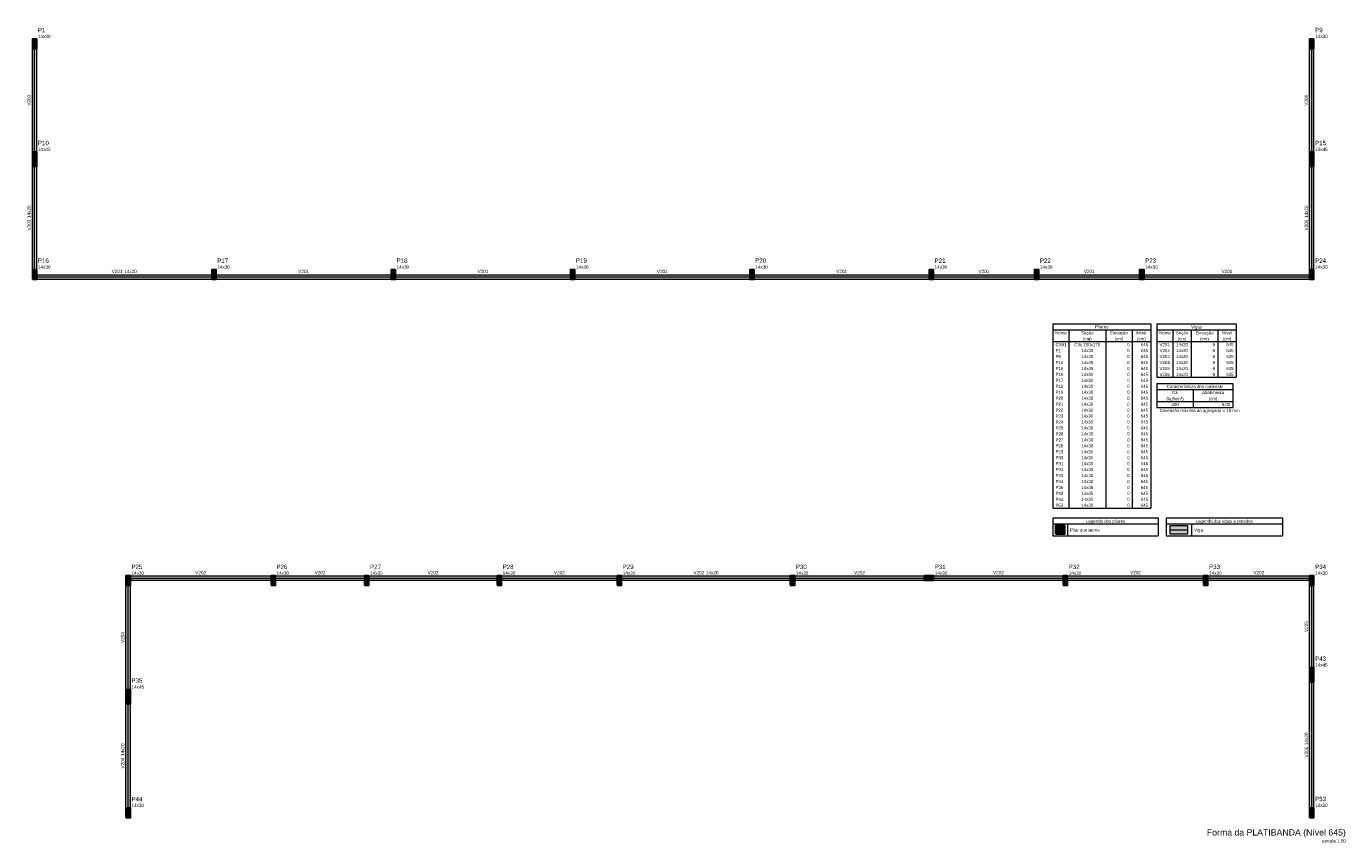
# Model space of a CAD drawing. Header units: millimetres. Extents: x 10906 to 25863, y 1966 to 4861.
# Tile 133 of 163: x 11739 to 11823, y 2929 to 2981. Entities that reach past the tile are written whole.
import ezdxf

# ---------------------------------------------------------------- set-up
doc = ezdxf.new("R2010")
doc.units = ezdxf.units.MM
for name, color, linetype, lineweight in [('FO-Eixos', 5, 'Continuous', 5), ('FO-Hachura pilar que morre', 106, 'Continuous', 5), ('FO-Hachura viga', 41, 'Continuous', 5), ('FO-Pilares', 4, 'Continuous', 30), ('FO-Textos das vigas', 7, 'Continuous', 5), ('FO-Textos dos pilares', 7, 'Continuous', 5), ('FO-Títulos', 7, 'Continuous', 20), ('FO-Vigas', 1, 'Continuous', 20), ('LC-Textos', 7, 'Continuous', 20)]:
    doc.layers.add(name, color=color, linetype=linetype, lineweight=lineweight)
doc.styles.add('Arial', font='arial.ttf')

msp = doc.modelspace()

# ---------------------------------------------------------------- hatches: boundary and pattern name
at = {"layer": 'FO-Hachura pilar que morre', "linetype": 'Continuous'}
for points in [[(11738.90874, 2979.94499), (11739.04874, 2979.94499), (11739.18874, 2979.94499), (11739.18874, 2980.24499), (11739.18874, 2980.54499), (11739.04874, 2980.54499), (11738.90874, 2980.54499), (11738.90874, 2980.24499)], [(11820.80874, 2979.94499), (11820.94874, 2979.94499), (11821.08874, 2979.94499), (11821.08874, 2980.24499), (11821.08874, 2980.54499), (11820.94874, 2980.54499), (11820.80874, 2980.54499), (11820.80874, 2980.24499)], [(11738.90874, 2972.40499), (11739.04874, 2972.40499), (11739.18874, 2972.40499), (11739.18874, 2972.85499), (11739.18874, 2973.30499), (11739.04874, 2973.30499), (11738.90874, 2973.30499), (11738.90874, 2972.85499)], [(11820.80874, 2972.40499), (11820.94874, 2972.40499), (11821.08874, 2972.40499), (11821.08874, 2972.85499), (11821.08874, 2973.30499), (11820.94874, 2973.30499), (11820.80874, 2973.30499), (11820.80874, 2972.85499)], [(11738.90874, 2965.16499), (11739.04874, 2965.16499), (11739.18874, 2965.16499), (11739.18874, 2965.46499), (11739.18874, 2965.76499), (11739.04874, 2965.76499), (11738.90874, 2965.76499), (11738.90874, 2965.46499)], [(11750.40874, 2965.16499), (11750.54874, 2965.16499), (11750.68874, 2965.16499), (11750.68874, 2965.46499), (11750.68874, 2965.76499), (11750.54874, 2965.76499), (11750.40874, 2965.76499), (11750.40874, 2965.46499)], [(11761.90874, 2965.16499), (11762.04874, 2965.16499), (11762.18874, 2965.16499), (11762.18874, 2965.46499), (11762.18874, 2965.76499), (11762.04874, 2965.76499), (11761.90874, 2965.76499), (11761.90874, 2965.46499)], [(11773.40874, 2965.16499), (11773.54874, 2965.16499), (11773.68874, 2965.16499), (11773.68874, 2965.46499), (11773.68874, 2965.76499), (11773.54874, 2965.76499), (11773.40874, 2965.76499), (11773.40874, 2965.46499)], [(11784.90874, 2965.16499), (11785.04874, 2965.16499), (11785.18874, 2965.16499), (11785.18874, 2965.46499), (11785.18874, 2965.76499), (11785.04874, 2965.76499), (11784.90874, 2965.76499), (11784.90874, 2965.46499)], [(11796.40874, 2965.16499), (11796.54874, 2965.16499), (11796.68874, 2965.16499), (11796.68874, 2965.46499), (11796.68874, 2965.76499), (11796.54874, 2965.76499), (11796.40874, 2965.76499), (11796.40874, 2965.46499)], [(11803.15874, 2965.16499), (11803.29874, 2965.16499), (11803.43874, 2965.16499), (11803.43874, 2965.46499), (11803.43874, 2965.76499), (11803.29874, 2965.76499), (11803.15874, 2965.76499), (11803.15874, 2965.46499)], [(11809.90874, 2965.16499), (11810.04874, 2965.16499), (11810.18874, 2965.16499), (11810.18874, 2965.46499), (11810.18874, 2965.76499), (11810.04874, 2965.76499), (11809.90874, 2965.76499), (11809.90874, 2965.46499)], [(11820.80874, 2965.16499), (11820.94874, 2965.16499), (11821.08874, 2965.16499), (11821.08874, 2965.46499), (11821.08874, 2965.76499), (11820.94874, 2965.76499), (11820.80874, 2965.76499), (11820.80874, 2965.46499)], [(11804.53713, 2948.8269), (11804.53713, 2949.37758), (11805.08781, 2949.37758), (11805.08781, 2948.8269), (11804.53713, 2948.8269)], [(11744.90874, 2945.54499), (11745.04874, 2945.54499), (11745.18874, 2945.54499), (11745.18874, 2945.84499), (11745.18874, 2946.14499), (11745.04874, 2946.14499), (11744.90874, 2946.14499), (11744.90874, 2945.84499)], [(11754.20874, 2945.54499), (11754.34874, 2945.54499), (11754.48874, 2945.54499), (11754.48874, 2945.84499), (11754.48874, 2946.14499), (11754.34874, 2946.14499), (11754.20874, 2946.14499), (11754.20874, 2945.84499)], [(11760.20874, 2945.54499), (11760.34874, 2945.54499), (11760.48874, 2945.54499), (11760.48874, 2945.84499), (11760.48874, 2946.14499), (11760.34874, 2946.14499), (11760.20874, 2946.14499), (11760.20874, 2945.84499)], [(11768.70874, 2945.54499), (11768.84874, 2945.54499), (11768.98874, 2945.54499), (11768.98874, 2945.84499), (11768.98874, 2946.14499), (11768.84874, 2946.14499), (11768.70874, 2946.14499), (11768.70874, 2945.84499)], [(11776.40874, 2945.54499), (11776.54874, 2945.54499), (11776.68874, 2945.54499), (11776.68874, 2945.84499), (11776.68874, 2946.14499), (11776.54874, 2946.14499), (11776.40874, 2946.14499), (11776.40874, 2945.84499)], [(11787.50874, 2945.54499), (11787.64874, 2945.54499), (11787.78874, 2945.54499), (11787.78874, 2945.84499), (11787.78874, 2946.14499), (11787.64874, 2946.14499), (11787.50874, 2946.14499), (11787.50874, 2945.84499)], [(11796.69874, 2945.86499), (11796.69874, 2946.00499), (11796.69874, 2946.14499), (11796.39874, 2946.14499), (11796.09874, 2946.14499), (11796.09874, 2946.00499), (11796.09874, 2945.86499), (11796.39874, 2945.86499)], [(11805.00874, 2945.54499), (11805.14874, 2945.54499), (11805.28874, 2945.54499), (11805.28874, 2945.84499), (11805.28874, 2946.14499), (11805.14874, 2946.14499), (11805.00874, 2946.14499), (11805.00874, 2945.84499)], [(11814.00874, 2945.54499), (11814.14874, 2945.54499), (11814.28874, 2945.54499), (11814.28874, 2945.84499), (11814.28874, 2946.14499), (11814.14874, 2946.14499), (11814.00874, 2946.14499), (11814.00874, 2945.84499)], [(11820.80874, 2945.54499), (11820.94874, 2945.54499), (11821.08874, 2945.54499), (11821.08874, 2945.84499), (11821.08874, 2946.14499), (11820.94874, 2946.14499), (11820.80874, 2946.14499), (11820.80874, 2945.84499)], [(11820.80874, 2939.35499), (11820.94874, 2939.35499), (11821.08874, 2939.35499), (11821.08874, 2939.80499), (11821.08874, 2940.25499), (11820.94874, 2940.25499), (11820.80874, 2940.25499), (11820.80874, 2939.80499)], [(11744.90874, 2937.95499), (11745.04874, 2937.95499), (11745.18874, 2937.95499), (11745.18874, 2938.40499), (11745.18874, 2938.85499), (11745.04874, 2938.85499), (11744.90874, 2938.85499), (11744.90874, 2938.40499)], [(11744.90874, 2930.66499), (11745.04874, 2930.66499), (11745.18874, 2930.66499), (11745.18874, 2930.96499), (11745.18874, 2931.26499), (11745.04874, 2931.26499), (11744.90874, 2931.26499), (11744.90874, 2930.96499)], [(11820.80874, 2930.66499), (11820.94874, 2930.66499), (11821.08874, 2930.66499), (11821.08874, 2930.96499), (11821.08874, 2931.26499), (11820.94874, 2931.26499), (11820.80874, 2931.26499), (11820.80874, 2930.96499)]]:
    msp.add_hatch(color=256, dxfattribs=at).paths.add_polyline_path(points)
at = {"layer": 'FO-Hachura viga', "linetype": 'Continuous'}
for points in [[(11739.18874, 2979.94499), (11739.18874, 2979.94499), (11738.90874, 2979.94499), (11738.90874, 2973.30499), (11739.18874, 2973.30499), (11739.18874, 2979.94499)], [(11821.08874, 2979.94499), (11821.08874, 2979.94499), (11820.80874, 2979.94499), (11820.80874, 2973.30499), (11821.08874, 2973.30499), (11821.08874, 2979.94499)], [(11739.18874, 2972.40499), (11739.18874, 2972.40499), (11738.90874, 2972.40499), (11738.90874, 2965.76499), (11739.18874, 2965.76499), (11739.18874, 2972.40499)], [(11821.08874, 2972.40499), (11821.08874, 2972.40499), (11820.80874, 2972.40499), (11820.80874, 2965.76499), (11821.08874, 2965.76499), (11821.08874, 2972.40499)], [(11750.40874, 2965.44499), (11750.40874, 2965.44499), (11739.18874, 2965.44499), (11739.18874, 2965.16499), (11750.40874, 2965.16499), (11750.40874, 2965.44499)], [(11761.90874, 2965.44499), (11761.90874, 2965.44499), (11750.68874, 2965.44499), (11750.68874, 2965.16499), (11761.90874, 2965.16499), (11761.90874, 2965.44499)], [(11773.40874, 2965.44499), (11773.40874, 2965.44499), (11762.18874, 2965.44499), (11762.18874, 2965.16499), (11773.40874, 2965.16499), (11773.40874, 2965.44499)], [(11784.90874, 2965.44499), (11784.90874, 2965.44499), (11773.68874, 2965.44499), (11773.68874, 2965.16499), (11784.90874, 2965.16499), (11784.90874, 2965.44499)], [(11796.40874, 2965.44499), (11796.40874, 2965.44499), (11785.18874, 2965.44499), (11785.18874, 2965.16499), (11796.40874, 2965.16499), (11796.40874, 2965.44499)], [(11803.15874, 2965.44499), (11803.15874, 2965.44499), (11796.68874, 2965.44499), (11796.68874, 2965.16499), (11803.15874, 2965.16499), (11803.15874, 2965.44499)], [(11809.90874, 2965.44499), (11809.90874, 2965.44499), (11803.43874, 2965.44499), (11803.43874, 2965.16499), (11809.90874, 2965.16499), (11809.90874, 2965.44499)], [(11820.80874, 2965.44499), (11820.80874, 2965.44499), (11810.18874, 2965.44499), (11810.18874, 2965.16499), (11820.80874, 2965.16499), (11820.80874, 2965.44499)], [(11811.86768, 2948.8269), (11811.86768, 2949.37758), (11812.96904, 2949.37758), (11812.96904, 2948.8269), (11811.86768, 2948.8269)], [(11754.20874, 2946.14499), (11754.20874, 2946.14499), (11745.18874, 2946.14499), (11745.18874, 2945.86499), (11754.20874, 2945.86499), (11754.20874, 2946.14499)], [(11760.20874, 2946.14499), (11760.20874, 2946.14499), (11754.48874, 2946.14499), (11754.48874, 2945.86499), (11760.20874, 2945.86499), (11760.20874, 2946.14499)], [(11768.70874, 2946.14499), (11768.70874, 2946.14499), (11760.48874, 2946.14499), (11760.48874, 2945.86499), (11768.70874, 2945.86499), (11768.70874, 2946.14499)], [(11776.40874, 2946.14499), (11776.40874, 2946.14499), (11768.98874, 2946.14499), (11768.98874, 2945.86499), (11776.40874, 2945.86499), (11776.40874, 2946.14499)], [(11787.50874, 2946.14499), (11787.50874, 2946.14499), (11776.68874, 2946.14499), (11776.68874, 2945.86499), (11787.50874, 2945.86499), (11787.50874, 2946.14499)], [(11796.09874, 2946.14499), (11796.09874, 2946.14499), (11787.78874, 2946.14499), (11787.78874, 2945.86499), (11796.09874, 2945.86499), (11796.09874, 2946.14499)], [(11805.00874, 2946.14499), (11805.00874, 2946.14499), (11796.69874, 2946.14499), (11796.69874, 2945.86499), (11805.00874, 2945.86499), (11805.00874, 2946.14499)], [(11814.00874, 2946.14499), (11814.00874, 2946.14499), (11805.28874, 2946.14499), (11805.28874, 2945.86499), (11814.00874, 2945.86499), (11814.00874, 2946.14499)], [(11820.80874, 2946.14499), (11820.80874, 2946.14499), (11814.28874, 2946.14499), (11814.28874, 2945.86499), (11820.80874, 2945.86499), (11820.80874, 2946.14499)], [(11745.18874, 2945.54499), (11745.18874, 2945.54499), (11744.90874, 2945.54499), (11744.90874, 2938.85499), (11745.18874, 2938.85499), (11745.18874, 2945.54499)], [(11821.08874, 2945.54499), (11821.08874, 2945.54499), (11820.80874, 2945.54499), (11820.80874, 2940.25499), (11821.08874, 2940.25499), (11821.08874, 2945.54499)], [(11821.08874, 2939.35499), (11821.08874, 2939.35499), (11820.80874, 2939.35499), (11820.80874, 2931.26499), (11821.08874, 2931.26499), (11821.08874, 2939.35499)], [(11745.18874, 2937.95499), (11745.18874, 2937.95499), (11744.90874, 2937.95499), (11744.90874, 2931.26499), (11745.18874, 2931.26499), (11745.18874, 2937.95499)]]:
    msp.add_hatch(color=256, dxfattribs=at).paths.add_polyline_path(points)

# ---------------------------------------------------------------- linework, layer by layer
at = {"layer": 'FO-Eixos'}
for p, q in [((11739.04874, 2973.30499), (11739.04874, 2979.94499)), ((11820.94874, 2973.30499), (11820.94874, 2979.94499)), ((11739.04874, 2965.76499), (11739.04874, 2972.40499)), ((11820.94874, 2965.76499), (11820.94874, 2972.40499)), ((11739.18874, 2965.30499), (11750.40874, 2965.30499)), ((11750.68874, 2965.30499), (11761.90874, 2965.30499)), ((11762.18874, 2965.30499), (11773.40874, 2965.30499)), ((11773.68874, 2965.30499), (11784.90874, 2965.30499)), ((11785.18874, 2965.30499), (11796.40874, 2965.30499)), ((11796.68874, 2965.30499), (11803.15874, 2965.30499)), ((11803.43874, 2965.30499), (11809.90874, 2965.30499)), ((11810.18874, 2965.30499), (11820.80874, 2965.30499)), ((11811.86768, 2949.10224), (11812.96904, 2949.10224)), ((11745.18874, 2946.00499), (11754.20874, 2946.00499)), ((11754.48874, 2946.00499), (11760.20874, 2946.00499)), ((11760.48874, 2946.00499), (11768.70874, 2946.00499)), ((11768.98874, 2946.00499), (11776.40874, 2946.00499)), ((11776.68874, 2946.00499), (11787.50874, 2946.00499)), ((11787.78874, 2946.00499), (11796.09874, 2946.00499)), ((11796.69874, 2946.00499), (11805.00874, 2946.00499)), ((11805.28874, 2946.00499), (11814.00874, 2946.00499)), ((11814.28874, 2946.00499), (11820.80874, 2946.00499)), ((11745.04874, 2938.85499), (11745.04874, 2945.54499)), ((11820.94874, 2940.25499), (11820.94874, 2945.54499)), ((11820.94874, 2931.26499), (11820.94874, 2939.35499)), ((11745.04874, 2931.26499), (11745.04874, 2937.95499))]:
    msp.add_line(p, q, dxfattribs=at)
at = {"layer": 'FO-Pilares'}
for points in [[(11738.90874, 2979.94499), (11739.04874, 2979.94499), (11739.18874, 2979.94499), (11739.18874, 2980.24499), (11739.18874, 2980.54499), (11739.04874, 2980.54499), (11738.90874, 2980.54499), (11738.90874, 2980.24499), (11738.90874, 2979.94499)], [(11820.80874, 2979.94499), (11820.94874, 2979.94499), (11821.08874, 2979.94499), (11821.08874, 2980.24499), (11821.08874, 2980.54499), (11820.94874, 2980.54499), (11820.80874, 2980.54499), (11820.80874, 2980.24499), (11820.80874, 2979.94499)], [(11738.90874, 2972.40499), (11739.04874, 2972.40499), (11739.18874, 2972.40499), (11739.18874, 2972.85499), (11739.18874, 2973.30499), (11739.04874, 2973.30499), (11738.90874, 2973.30499), (11738.90874, 2972.85499), (11738.90874, 2972.40499)], [(11820.80874, 2972.40499), (11820.94874, 2972.40499), (11821.08874, 2972.40499), (11821.08874, 2972.85499), (11821.08874, 2973.30499), (11820.94874, 2973.30499), (11820.80874, 2973.30499), (11820.80874, 2972.85499), (11820.80874, 2972.40499)], [(11738.90874, 2965.16499), (11739.04874, 2965.16499), (11739.18874, 2965.16499), (11739.18874, 2965.46499), (11739.18874, 2965.76499), (11739.04874, 2965.76499), (11738.90874, 2965.76499), (11738.90874, 2965.46499), (11738.90874, 2965.16499)], [(11750.40874, 2965.16499), (11750.54874, 2965.16499), (11750.68874, 2965.16499), (11750.68874, 2965.46499), (11750.68874, 2965.76499), (11750.54874, 2965.76499), (11750.40874, 2965.76499), (11750.40874, 2965.46499), (11750.40874, 2965.16499)], [(11761.90874, 2965.16499), (11762.04874, 2965.16499), (11762.18874, 2965.16499), (11762.18874, 2965.46499), (11762.18874, 2965.76499), (11762.04874, 2965.76499), (11761.90874, 2965.76499), (11761.90874, 2965.46499), (11761.90874, 2965.16499)], [(11773.40874, 2965.16499), (11773.54874, 2965.16499), (11773.68874, 2965.16499), (11773.68874, 2965.46499), (11773.68874, 2965.76499), (11773.54874, 2965.76499), (11773.40874, 2965.76499), (11773.40874, 2965.46499), (11773.40874, 2965.16499)], [(11784.90874, 2965.16499), (11785.04874, 2965.16499), (11785.18874, 2965.16499), (11785.18874, 2965.46499), (11785.18874, 2965.76499), (11785.04874, 2965.76499), (11784.90874, 2965.76499), (11784.90874, 2965.46499), (11784.90874, 2965.16499)], [(11796.40874, 2965.16499), (11796.54874, 2965.16499), (11796.68874, 2965.16499), (11796.68874, 2965.46499), (11796.68874, 2965.76499), (11796.54874, 2965.76499), (11796.40874, 2965.76499), (11796.40874, 2965.46499), (11796.40874, 2965.16499)], [(11803.15874, 2965.16499), (11803.29874, 2965.16499), (11803.43874, 2965.16499), (11803.43874, 2965.46499), (11803.43874, 2965.76499), (11803.29874, 2965.76499), (11803.15874, 2965.76499), (11803.15874, 2965.46499), (11803.15874, 2965.16499)], [(11809.90874, 2965.16499), (11810.04874, 2965.16499), (11810.18874, 2965.16499), (11810.18874, 2965.46499), (11810.18874, 2965.76499), (11810.04874, 2965.76499), (11809.90874, 2965.76499), (11809.90874, 2965.46499), (11809.90874, 2965.16499)], [(11820.80874, 2965.16499), (11820.94874, 2965.16499), (11821.08874, 2965.16499), (11821.08874, 2965.46499), (11821.08874, 2965.76499), (11820.94874, 2965.76499), (11820.80874, 2965.76499), (11820.80874, 2965.46499), (11820.80874, 2965.16499)], [(11804.53713, 2948.8269), (11804.53713, 2949.37758), (11805.08781, 2949.37758), (11805.08781, 2948.8269), (11804.53713, 2948.8269)], [(11744.90874, 2945.54499), (11745.04874, 2945.54499), (11745.18874, 2945.54499), (11745.18874, 2945.84499), (11745.18874, 2946.14499), (11745.04874, 2946.14499), (11744.90874, 2946.14499), (11744.90874, 2945.84499), (11744.90874, 2945.54499)], [(11754.20874, 2945.54499), (11754.34874, 2945.54499), (11754.48874, 2945.54499), (11754.48874, 2945.84499), (11754.48874, 2946.14499), (11754.34874, 2946.14499), (11754.20874, 2946.14499), (11754.20874, 2945.84499), (11754.20874, 2945.54499)], [(11760.20874, 2945.54499), (11760.34874, 2945.54499), (11760.48874, 2945.54499), (11760.48874, 2945.84499), (11760.48874, 2946.14499), (11760.34874, 2946.14499), (11760.20874, 2946.14499), (11760.20874, 2945.84499), (11760.20874, 2945.54499)], [(11768.70874, 2945.54499), (11768.84874, 2945.54499), (11768.98874, 2945.54499), (11768.98874, 2945.84499), (11768.98874, 2946.14499), (11768.84874, 2946.14499), (11768.70874, 2946.14499), (11768.70874, 2945.84499), (11768.70874, 2945.54499)], [(11776.40874, 2945.54499), (11776.54874, 2945.54499), (11776.68874, 2945.54499), (11776.68874, 2945.84499), (11776.68874, 2946.14499), (11776.54874, 2946.14499), (11776.40874, 2946.14499), (11776.40874, 2945.84499), (11776.40874, 2945.54499)], [(11787.50874, 2945.54499), (11787.64874, 2945.54499), (11787.78874, 2945.54499), (11787.78874, 2945.84499), (11787.78874, 2946.14499), (11787.64874, 2946.14499), (11787.50874, 2946.14499), (11787.50874, 2945.84499), (11787.50874, 2945.54499)], [(11796.69874, 2945.86499), (11796.69874, 2946.00499), (11796.69874, 2946.14499), (11796.39874, 2946.14499), (11796.09874, 2946.14499), (11796.09874, 2946.00499), (11796.09874, 2945.86499), (11796.39874, 2945.86499), (11796.69874, 2945.86499)], [(11805.00874, 2945.54499), (11805.14874, 2945.54499), (11805.28874, 2945.54499), (11805.28874, 2945.84499), (11805.28874, 2946.14499), (11805.14874, 2946.14499), (11805.00874, 2946.14499), (11805.00874, 2945.84499), (11805.00874, 2945.54499)], [(11814.00874, 2945.54499), (11814.14874, 2945.54499), (11814.28874, 2945.54499), (11814.28874, 2945.84499), (11814.28874, 2946.14499), (11814.14874, 2946.14499), (11814.00874, 2946.14499), (11814.00874, 2945.84499), (11814.00874, 2945.54499)], [(11820.80874, 2945.54499), (11820.94874, 2945.54499), (11821.08874, 2945.54499), (11821.08874, 2945.84499), (11821.08874, 2946.14499), (11820.94874, 2946.14499), (11820.80874, 2946.14499), (11820.80874, 2945.84499), (11820.80874, 2945.54499)], [(11820.80874, 2939.35499), (11820.94874, 2939.35499), (11821.08874, 2939.35499), (11821.08874, 2939.80499), (11821.08874, 2940.25499), (11820.94874, 2940.25499), (11820.80874, 2940.25499), (11820.80874, 2939.80499), (11820.80874, 2939.35499)], [(11744.90874, 2937.95499), (11745.04874, 2937.95499), (11745.18874, 2937.95499), (11745.18874, 2938.40499), (11745.18874, 2938.85499), (11745.04874, 2938.85499), (11744.90874, 2938.85499), (11744.90874, 2938.40499), (11744.90874, 2937.95499)], [(11744.90874, 2930.66499), (11745.04874, 2930.66499), (11745.18874, 2930.66499), (11745.18874, 2930.96499), (11745.18874, 2931.26499), (11745.04874, 2931.26499), (11744.90874, 2931.26499), (11744.90874, 2930.96499), (11744.90874, 2930.66499)], [(11820.80874, 2930.66499), (11820.94874, 2930.66499), (11821.08874, 2930.66499), (11821.08874, 2930.96499), (11821.08874, 2931.26499), (11820.94874, 2931.26499), (11820.80874, 2931.26499), (11820.80874, 2930.96499), (11820.80874, 2930.66499)]]:
    msp.add_lwpolyline(points, close=True, dxfattribs=at)
at = {"layer": 'FO-Textos das vigas'}
for p, q in [((11811.01579, 2962.30517), (11816.09899, 2962.30517)), ((11811.01579, 2962.30517), (11811.01579, 2958.87401)), ((11811.01579, 2961.92393), (11816.09899, 2961.92393)), ((11812.03243, 2961.92393), (11812.03243, 2958.87401)), ((11813.21851, 2961.92393), (11813.21851, 2958.87401)), ((11814.91291, 2961.92393), (11814.91291, 2958.87401)), ((11816.09899, 2962.30517), (11816.09899, 2958.87401)), ((11811.01579, 2961.16145), (11816.09899, 2961.16145)), ((11811.01579, 2958.87401), (11816.09899, 2958.87401)), ((11811.01579, 2958.47401), (11815.88719, 2958.47401)), ((11811.01579, 2958.47401), (11811.01579, 2958.09277)), ((11815.88719, 2958.47401), (11815.88719, 2958.09277)), ((11811.01579, 2958.09277), (11815.88719, 2958.09277)), ((11811.01579, 2958.09277), (11811.01579, 2956.94905)), ((11813.34559, 2958.09277), (11813.34559, 2956.94905)), ((11815.88719, 2958.09277), (11815.88719, 2956.94905)), ((11811.01579, 2957.33029), (11815.88719, 2957.33029)), ((11811.01579, 2956.94905), (11815.88719, 2956.94905)), ((11811.01579, 2956.94905), (11815.88719, 2956.94905)), ((11804.34651, 2949.86797), (11811.10293, 2949.86797)), ((11804.34651, 2949.86797), (11804.34651, 2948.72425)), ((11811.10293, 2949.86797), (11811.10293, 2948.72425)), ((11811.60293, 2949.86797), (11819.05829, 2949.86797)), ((11811.60293, 2949.86797), (11811.60293, 2948.72425)), ((11819.05829, 2949.86797), (11819.05829, 2948.72425)), ((11804.34651, 2949.48673), (11811.10293, 2949.48673)), ((11805.27843, 2949.48673), (11805.27843, 2948.72425)), ((11811.60293, 2949.48673), (11819.05829, 2949.48673)), ((11813.23379, 2949.48673), (11813.23379, 2948.72425)), ((11804.34651, 2948.72425), (11811.10293, 2948.72425)), ((11811.60293, 2948.72425), (11819.05829, 2948.72425))]:
    msp.add_line(p, q, dxfattribs=at)
at = {"layer": 'FO-Textos dos pilares'}
for p, q in [((11804.34651, 2962.30517), (11810.61579, 2962.30517)), ((11804.34651, 2962.30517), (11804.34651, 2950.48673)), ((11804.34651, 2961.92393), (11810.61579, 2961.92393)), ((11805.36315, 2961.92393), (11805.36315, 2950.48673)), ((11807.73531, 2961.92393), (11807.73531, 2950.48673)), ((11809.42971, 2961.92393), (11809.42971, 2950.48673)), ((11810.61579, 2962.30517), (11810.61579, 2950.48673)), ((11804.34651, 2961.16145), (11810.61579, 2961.16145)), ((11804.34651, 2950.48673), (11810.61579, 2950.48673))]:
    msp.add_line(p, q, dxfattribs=at)
at = {"layer": 'FO-Vigas'}
for p, q in [((11738.90874, 2973.30499), (11738.90874, 2979.94499)), ((11739.18874, 2973.30499), (11739.18874, 2979.94499)), ((11820.80874, 2973.30499), (11820.80874, 2979.94499)), ((11821.08874, 2973.30499), (11821.08874, 2979.94499)), ((11738.90874, 2965.76499), (11738.90874, 2972.40499)), ((11739.18874, 2965.76499), (11739.18874, 2972.40499)), ((11820.80874, 2965.76499), (11820.80874, 2972.40499)), ((11821.08874, 2965.76499), (11821.08874, 2972.40499)), ((11739.18874, 2965.44499), (11750.40874, 2965.44499)), ((11739.18874, 2965.16499), (11750.40874, 2965.16499)), ((11750.68874, 2965.44499), (11761.90874, 2965.44499)), ((11750.68874, 2965.16499), (11761.90874, 2965.16499)), ((11762.18874, 2965.44499), (11773.40874, 2965.44499)), ((11762.18874, 2965.16499), (11773.40874, 2965.16499)), ((11773.68874, 2965.44499), (11784.90874, 2965.44499)), ((11773.68874, 2965.16499), (11784.90874, 2965.16499)), ((11785.18874, 2965.44499), (11796.40874, 2965.44499)), ((11785.18874, 2965.16499), (11796.40874, 2965.16499)), ((11796.68874, 2965.44499), (11803.15874, 2965.44499)), ((11796.68874, 2965.16499), (11803.15874, 2965.16499)), ((11803.43874, 2965.44499), (11809.90874, 2965.44499)), ((11803.43874, 2965.16499), (11809.90874, 2965.16499)), ((11810.18874, 2965.44499), (11820.80874, 2965.44499)), ((11810.18874, 2965.16499), (11820.80874, 2965.16499)), ((11745.18874, 2946.14499), (11754.20874, 2946.14499)), ((11745.18874, 2945.86499), (11754.20874, 2945.86499)), ((11754.48874, 2946.14499), (11760.20874, 2946.14499)), ((11754.48874, 2945.86499), (11760.20874, 2945.86499)), ((11760.48874, 2946.14499), (11768.70874, 2946.14499)), ((11760.48874, 2945.86499), (11768.70874, 2945.86499)), ((11768.98874, 2946.14499), (11776.40874, 2946.14499)), ((11768.98874, 2945.86499), (11776.40874, 2945.86499)), ((11776.68874, 2946.14499), (11787.50874, 2946.14499)), ((11776.68874, 2945.86499), (11787.50874, 2945.86499)), ((11787.78874, 2946.14499), (11796.09874, 2946.14499)), ((11787.78874, 2945.86499), (11796.09874, 2945.86499)), ((11796.69874, 2946.14499), (11805.00874, 2946.14499)), ((11796.69874, 2945.86499), (11805.00874, 2945.86499)), ((11805.28874, 2946.14499), (11814.00874, 2946.14499)), ((11805.28874, 2945.86499), (11814.00874, 2945.86499)), ((11814.28874, 2946.14499), (11820.80874, 2946.14499)), ((11814.28874, 2945.86499), (11820.80874, 2945.86499)), ((11744.90874, 2938.85499), (11744.90874, 2945.54499)), ((11745.18874, 2938.85499), (11745.18874, 2945.54499)), ((11820.80874, 2940.25499), (11820.80874, 2945.54499)), ((11821.08874, 2940.25499), (11821.08874, 2945.54499)), ((11820.80874, 2931.26499), (11820.80874, 2939.35499)), ((11821.08874, 2931.26499), (11821.08874, 2939.35499)), ((11744.90874, 2931.26499), (11744.90874, 2937.95499)), ((11745.18874, 2931.26499), (11745.18874, 2937.95499))]:
    msp.add_line(p, q, dxfattribs=at)
msp.add_lwpolyline([(11811.86768, 2948.8269), (11811.86768, 2949.37758), (11812.96904, 2949.37758), (11812.96904, 2948.8269), (11811.86768, 2948.8269)], close=True, dxfattribs=at)

# ---------------------------------------------------------------- texts
at = {"layer": 'FO-Textos das vigas', "char_height": 0.2118, "rotation": 90, "line_spacing_factor": 0.798, "style": 'Arial'}
for s, insert, width, attachment_point in [('V203', (11738.80284, 2976.62499), 1.3790072, 8), ('V206', (11820.70284, 2976.62499), 1.3993836, 8), ('14x20', (11738.80284, 2969.08022), 1.6035637, 7), ('14x20', (11820.70284, 2969.08022), 1.6272582, 7), ('V203', (11738.80284, 2968.97432), 1.3790072, 9), ('V206', (11820.70284, 2968.97432), 1.3993836, 9), ('V205', (11820.70284, 2942.89999), 1.3993836, 8), ('V204', (11744.80284, 2942.19999), 1.3993836, 8), ('14x20', (11820.70284, 2935.30522), 1.6272582, 7), ('14x20', (11744.80284, 2934.60522), 1.6272582, 7), ('V205', (11820.70284, 2935.19932), 1.3993836, 9), ('V204', (11744.80284, 2934.49932), 1.3993836, 9)]:
    msp.add_mtext(s, dxfattribs=dict(at, insert=insert, width=width, attachment_point=attachment_point))
at = {"layer": 'FO-Textos das vigas', "char_height": 0.2118, "line_spacing_factor": 0.798, "style": 'Arial'}
for s, insert, width, attachment_point in [('V201', (11744.68807, 2965.55089), 1.3790072, 9), ('14x20', (11744.79397, 2965.55089), 1.6035637, 7), ('V201', (11756.29874, 2965.55089), 1.3790072, 8), ('V201', (11767.79874, 2965.55089), 1.3790072, 8), ('V201', (11779.29874, 2965.55089), 1.3790072, 8), ('V201', (11790.79874, 2965.55089), 1.3958851, 8), ('V201', (11799.92374, 2965.55089), 1.3993836, 8), ('V201', (11806.67374, 2965.55089), 1.3993836, 8), ('V201', (11815.49874, 2965.55089), 1.3993836, 8), ('V202', (11749.69874, 2946.25089), 1.3993836, 8), ('V202', (11757.34874, 2946.25089), 1.3993836, 8), ('V202', (11764.59874, 2946.25089), 1.3993836, 8), ('V202', (11772.69874, 2946.25089), 1.3993836, 8), ('V202', (11781.98807, 2946.25089), 1.3993836, 9), ('14x20', (11782.09397, 2946.25089), 1.6272582, 7), ('V202', (11791.94374, 2946.25089), 1.3993836, 8), ('V202', (11800.85374, 2946.25089), 1.3993836, 8), ('V202', (11809.64874, 2946.25089), 1.3993836, 8), ('V202', (11817.54874, 2946.25089), 1.3993836, 8)]:
    msp.add_mtext(s, dxfattribs=dict(at, insert=insert, width=width, attachment_point=attachment_point))
at = {"layer": 'FO-Textos das vigas', "linetype": 'Continuous', "char_height": 0.2, "line_spacing_factor": 0.798, "style": 'Arial'}
for s, insert, width, attachment_point in [('Nome', (11811.52411, 2961.62741), 1.5644635, 8), ('Seção', (11812.62529, 2961.55747), 1.6645663, 8), ('Vigas', (11813.55729, 2961.93847), 1.4700809, 8), ('Elevação', (11814.06529, 2961.55747), 2.4167673, 8), ('Nível', (11815.50595, 2961.62741), 1.3385172, 8), ('V201', (11811.18523, 2960.86493), 1.3699781, 7), ('14x20', (11812.62547, 2960.86493), 1.5930643, 8), ('(cm)', (11812.62529, 2961.17647), 1.1726326, 8), ('(cm)', (11814.06529, 2961.17647), 1.1726326, 8), ('0', (11814.74347, 2960.86493), 0.3260491, 9), ('(cm)', (11815.50629, 2961.17647), 1.1726326, 8), ('645', (11815.92955, 2960.86493), 0.9781472, 9), ('V202', (11811.18523, 2960.48369), 1.3699781, 7), ('V203', (11811.18523, 2960.10245), 1.3699781, 7), ('V204', (11811.18523, 2959.72121), 1.3699781, 7), ('14x20', (11812.62547, 2960.48369), 1.5930643, 8), ('14x20', (11812.62547, 2960.10245), 1.5930643, 8), ('14x20', (11812.62547, 2959.72121), 1.5930643, 8), ('0', (11814.74347, 2960.48369), 0.3260491, 9), ('0', (11814.74347, 2960.10245), 0.3260491, 9), ('0', (11814.74347, 2959.72121), 0.3260491, 9), ('645', (11815.92955, 2960.48369), 0.9781472, 9), ('645', (11815.92955, 2960.10245), 0.9781472, 9), ('645', (11815.92955, 2959.72121), 0.9781472, 9), ('V205', (11811.18523, 2959.33997), 1.3699781, 7), ('V206', (11811.18523, 2958.95873), 1.3699781, 7), ('14x20', (11812.62547, 2959.33997), 1.5930643, 8), ('14x20', (11812.62547, 2958.95873), 1.5930643, 8), ('0', (11814.74347, 2959.33997), 0.3260491, 9), ('0', (11814.74347, 2958.95873), 0.3260491, 9), ('645', (11815.92955, 2959.33997), 0.9781472, 9), ('645', (11815.92955, 2958.95873), 0.9781472, 9), ('Características dos materiais', (11813.45149, 2958.17749), 7.7331281, 8), ('(kgf/cm²)', (11812.18029, 2957.34547), 2.3634683, 8), ('fck', (11812.18069, 2957.79625), 0.7683463, 8), ('Abatimento', (11814.61639, 2957.79625), 3.0324847, 8), ('(cm)', (11814.61629, 2957.34547), 1.1978022, 8), ('Dimensão máxima do agregado = 19 mm', (11811.18529, 2956.58247), 11.0051733, 7), ('300', (11812.18069, 2957.03377), 0.9991424, 8), ('5.00', (11815.71775, 2957.03377), 1.1656661, 9), ('Pilar que morre', (11805.44801, 2948.93011), 4.0958994, 7), ('Legenda dos pilares', (11807.72501, 2949.50111), 5.3988745, 8), ('Viga', (11813.40301, 2948.93011), 1.2007237, 7), ('Legenda das vigas e paredes', (11815.33101, 2949.50111), 7.8645942, 8)]:
    msp.add_mtext(s, dxfattribs=dict(at, insert=insert, width=width, attachment_point=attachment_point))
at = {"layer": 'FO-Textos dos pilares', "attachment_point": 7, "line_spacing_factor": 0.798, "style": 'Arial'}
for s, insert, char_height, width in [('P1', (11739.25934, 2980.98624), 0.2824, 0.9670239), ('P9', (11821.15934, 2980.98624), 0.2824, 0.9689886), ('14x30', (11739.25934, 2980.61559), 0.2118, 1.6035637), ('14x30', (11821.15934, 2980.61559), 0.2118, 1.6272582), ('14x45', (11739.25934, 2973.37559), 0.2118, 1.6035637), ('P10', (11739.25934, 2973.74624), 0.2824, 1.40623), ('14x45', (11821.15934, 2973.37559), 0.2118, 1.6272582), ('P15', (11821.15934, 2973.74624), 0.2824, 1.409087), ('14x30', (11739.25934, 2965.83559), 0.2118, 1.6035637), ('P16', (11739.25934, 2966.20624), 0.2824, 1.40623), ('14x30', (11750.75934, 2965.83559), 0.2118, 1.6035637), ('P17', (11750.75934, 2966.20624), 0.2824, 1.40623), ('14x30', (11762.25934, 2965.83559), 0.2118, 1.6035637), ('P18', (11762.25934, 2966.20624), 0.2824, 1.40623), ('14x30', (11773.75934, 2965.83559), 0.2118, 1.6035637), ('P19', (11773.75934, 2966.20624), 0.2824, 1.40623), ('14x30', (11785.25934, 2965.83559), 0.2118, 1.6035637), ('P20', (11785.25934, 2966.20624), 0.2824, 1.40623), ('14x30', (11796.75934, 2965.83559), 0.2118, 1.6272582), ('P21', (11796.75934, 2966.20624), 0.2824, 1.4128954), ('14x30', (11803.50934, 2965.83559), 0.2118, 1.6272582), ('P22', (11803.50934, 2966.20624), 0.2824, 1.4128954), ('14x30', (11810.25934, 2965.83559), 0.2118, 1.6272582), ('P23', (11810.25934, 2966.20624), 0.2824, 1.4128954), ('14x30', (11821.15934, 2965.83559), 0.2118, 1.6272582), ('P24', (11821.15934, 2966.20624), 0.2824, 1.409087), ('14x30', (11745.25934, 2946.21559), 0.2118, 1.6272582), ('P25', (11745.25934, 2946.58624), 0.2824, 1.4128954), ('14x30', (11754.55934, 2946.21559), 0.2118, 1.6272582), ('P26', (11754.55934, 2946.58624), 0.2824, 1.4128954), ('14x30', (11760.55934, 2946.21559), 0.2118, 1.6272582), ('P27', (11760.55934, 2946.58624), 0.2824, 1.4128954), ('14x30', (11769.05934, 2946.21559), 0.2118, 1.6272582), ('P28', (11769.05934, 2946.58624), 0.2824, 1.4128954), ('14x30', (11776.75934, 2946.21559), 0.2118, 1.6272582), ('P29', (11776.75934, 2946.58624), 0.2824, 1.4128954), ('14x30', (11787.85934, 2946.21559), 0.2118, 1.6272582), ('P30', (11787.85934, 2946.58624), 0.2824, 1.4128954), ('14x30', (11796.76934, 2946.21559), 0.2118, 1.6272582), ('P31', (11796.76934, 2946.58624), 0.2824, 1.4128954), ('14x30', (11805.35934, 2946.21559), 0.2118, 1.6272582), ('P32', (11805.35934, 2946.58624), 0.2824, 1.4128954), ('14x30', (11814.35934, 2946.21559), 0.2118, 1.6272582), ('P33', (11814.35934, 2946.58624), 0.2824, 1.4128954), ('14x30', (11821.15934, 2946.21559), 0.2118, 1.6272582), ('P34', (11821.15934, 2946.58624), 0.2824, 1.409087), ('14x45', (11821.15934, 2940.32559), 0.2118, 1.6272582), ('P43', (11821.15934, 2940.69624), 0.2824, 1.409087), ('14x45', (11745.25934, 2938.92559), 0.2118, 1.6272582), ('P35', (11745.25934, 2939.29624), 0.2824, 1.409087), ('P44', (11745.25934, 2931.70624), 0.2824, 1.409087), ('P53', (11821.15934, 2931.70624), 0.2824, 1.409087), ('14x30', (11745.25934, 2931.33559), 0.2118, 1.6272582), ('14x30', (11821.15934, 2931.33559), 0.2118, 1.6272582)]:
    msp.add_mtext(s, dxfattribs=dict(at, insert=insert, char_height=char_height, width=width))
at = {"layer": 'FO-Textos dos pilares', "linetype": 'Continuous', "char_height": 0.2, "line_spacing_factor": 0.798, "style": 'Arial'}
for s, insert, width, attachment_point in [('Nome', (11804.85483, 2961.62741), 1.5644635, 8), ('Seção', (11806.54901, 2961.55711), 1.6645663, 8), ('Pilares', (11807.48115, 2962.00865), 1.79613, 8), ('Elevação', (11808.58201, 2961.55711), 2.4167673, 8), ('Nível', (11810.02275, 2961.62741), 1.3385172, 8), ('CX01', (11804.51595, 2960.86493), 1.4615007, 7), ('Circ 200x170', (11806.54923, 2960.86493), 3.4521161, 8), ('(cm)', (11806.54901, 2961.17611), 1.1726326, 8), ('(cm)', (11808.58201, 2961.17611), 1.1726326, 8), ('0', (11809.26027, 2960.86493), 0.3260491, 9), ('(cm)', (11810.02301, 2961.17611), 1.1726326, 8), ('645', (11810.44635, 2960.86493), 0.9781472, 9), ('P1', (11804.51595, 2960.48369), 0.71788, 7), ('P9', (11804.51595, 2960.10245), 0.71788, 7), ('P10', (11804.51595, 2959.72121), 1.0439291, 7), ('14x30', (11806.54923, 2960.48369), 1.5930643, 8), ('14x30', (11806.54923, 2960.10245), 1.5930643, 8), ('14x45', (11806.54923, 2959.72121), 1.5930643, 8), ('0', (11809.26027, 2960.48369), 0.3260491, 9), ('0', (11809.26027, 2960.10245), 0.3260491, 9), ('0', (11809.26027, 2959.72121), 0.3260491, 9), ('645', (11810.44635, 2960.48369), 0.9781472, 9), ('645', (11810.44635, 2960.10245), 0.9781472, 9), ('645', (11810.44635, 2959.72121), 0.9781472, 9), ('P15', (11804.51595, 2959.33997), 1.0439291, 7), ('P16', (11804.51595, 2958.95873), 1.0439291, 7), ('14x45', (11806.54923, 2959.33997), 1.5930643, 8), ('14x30', (11806.54923, 2958.95873), 1.5930643, 8), ('0', (11809.26027, 2959.33997), 0.3260491, 9), ('0', (11809.26027, 2958.95873), 0.3260491, 9), ('645', (11810.44635, 2959.33997), 0.9781472, 9), ('645', (11810.44635, 2958.95873), 0.9781472, 9), ('P17', (11804.51595, 2958.57749), 1.0439291, 7), ('P18', (11804.51595, 2958.19625), 1.0439291, 7), ('14x30', (11806.54923, 2958.57749), 1.5930643, 8), ('14x30', (11806.54923, 2958.19625), 1.5930643, 8), ('0', (11809.26027, 2958.57749), 0.3260491, 9), ('0', (11809.26027, 2958.19625), 0.3260491, 9), ('645', (11810.44635, 2958.57749), 0.9781472, 9), ('645', (11810.44635, 2958.19625), 0.9781472, 9), ('P19', (11804.51595, 2957.81501), 1.0439291, 7), ('P20', (11804.51595, 2957.43377), 1.0439291, 7), ('14x30', (11806.54923, 2957.81501), 1.5930643, 8), ('14x30', (11806.54923, 2957.43377), 1.5930643, 8), ('0', (11809.26027, 2957.81501), 0.3260491, 9), ('0', (11809.26027, 2957.43377), 0.3260491, 9), ('645', (11810.44635, 2957.81501), 0.9781472, 9), ('645', (11810.44635, 2957.43377), 0.9781472, 9), ('P21', (11804.51595, 2957.05253), 1.0439291, 7), ('P22', (11804.51595, 2956.67129), 1.0439291, 7), ('14x30', (11806.54923, 2957.05253), 1.5930643, 8), ('14x30', (11806.54923, 2956.67129), 1.5930643, 8), ('0', (11809.26027, 2957.05253), 0.3260491, 9), ('0', (11809.26027, 2956.67129), 0.3260491, 9), ('645', (11810.44635, 2957.05253), 0.9781472, 9), ('645', (11810.44635, 2956.67129), 0.9781472, 9), ('P23', (11804.51595, 2956.29005), 1.0439291, 7), ('P24', (11804.51595, 2955.90881), 1.0439291, 7), ('P25', (11804.51595, 2955.52757), 1.0439291, 7), ('14x30', (11806.54923, 2956.29005), 1.5930643, 8), ('14x30', (11806.54923, 2955.90881), 1.5930643, 8), ('14x30', (11806.54923, 2955.52757), 1.5930643, 8), ('0', (11809.26027, 2956.29005), 0.3260491, 9), ('0', (11809.26027, 2955.90881), 0.3260491, 9), ('0', (11809.26027, 2955.52757), 0.3260491, 9), ('645', (11810.44635, 2956.29005), 0.9781472, 9), ('645', (11810.44635, 2955.90881), 0.9781472, 9), ('645', (11810.44635, 2955.52757), 0.9781472, 9), ('P26', (11804.51595, 2955.14633), 1.0439291, 7), ('P27', (11804.51595, 2954.76509), 1.0439291, 7), ('14x30', (11806.54923, 2955.14633), 1.5930643, 8), ('14x30', (11806.54923, 2954.76509), 1.5930643, 8), ('0', (11809.26027, 2955.14633), 0.3260491, 9), ('0', (11809.26027, 2954.76509), 0.3260491, 9), ('645', (11810.44635, 2955.14633), 0.9781472, 9), ('645', (11810.44635, 2954.76509), 0.9781472, 9), ('P28', (11804.51595, 2954.38385), 1.0439291, 7), ('P29', (11804.51595, 2954.00261), 1.0439291, 7), ('14x30', (11806.54923, 2954.38385), 1.5930643, 8), ('14x30', (11806.54923, 2954.00261), 1.5930643, 8), ('0', (11809.26027, 2954.38385), 0.3260491, 9), ('0', (11809.26027, 2954.00261), 0.3260491, 9), ('645', (11810.44635, 2954.38385), 0.9781472, 9), ('645', (11810.44635, 2954.00261), 0.9781472, 9), ('P30', (11804.51595, 2953.62137), 1.0439291, 7), ('P31', (11804.51595, 2953.24013), 1.0439291, 7), ('14x30', (11806.54923, 2953.62137), 1.5930643, 8), ('14x30', (11806.54923, 2953.24013), 1.5930643, 8), ('0', (11809.26027, 2953.62137), 0.3260491, 9), ('0', (11809.26027, 2953.24013), 0.3260491, 9), ('645', (11810.44635, 2953.62137), 0.9781472, 9), ('645', (11810.44635, 2953.24013), 0.9781472, 9), ('P32', (11804.51595, 2952.85889), 1.0439291, 7), ('P33', (11804.51595, 2952.47765), 1.0439291, 7), ('14x30', (11806.54923, 2952.85889), 1.5930643, 8), ('14x30', (11806.54923, 2952.47765), 1.5930643, 8), ('0', (11809.26027, 2952.85889), 0.3260491, 9), ('0', (11809.26027, 2952.47765), 0.3260491, 9), ('645', (11810.44635, 2952.85889), 0.9781472, 9), ('645', (11810.44635, 2952.47765), 0.9781472, 9), ('P34', (11804.51595, 2952.09641), 1.0439291, 7), ('P35', (11804.51595, 2951.71517), 1.0439291, 7), ('P43', (11804.51595, 2951.33393), 1.0439291, 7), ('14x30', (11806.54923, 2952.09641), 1.5930643, 8), ('14x45', (11806.54923, 2951.71517), 1.5930643, 8), ('14x45', (11806.54923, 2951.33393), 1.5930643, 8), ('0', (11809.26027, 2952.09641), 0.3260491, 9), ('0', (11809.26027, 2951.71517), 0.3260491, 9), ('0', (11809.26027, 2951.33393), 0.3260491, 9), ('645', (11810.44635, 2952.09641), 0.9781472, 9), ('645', (11810.44635, 2951.71517), 0.9781472, 9), ('645', (11810.44635, 2951.33393), 0.9781472, 9), ('P44', (11804.51595, 2950.95269), 1.0439291, 7), ('P53', (11804.51595, 2950.57145), 1.0439291, 7), ('14x30', (11806.54923, 2950.95269), 1.5930643, 8), ('14x30', (11806.54923, 2950.57145), 1.5930643, 8), ('0', (11809.26027, 2950.95269), 0.3260491, 9), ('0', (11809.26027, 2950.57145), 0.3260491, 9), ('645', (11810.44635, 2950.95269), 0.9781472, 9), ('645', (11810.44635, 2950.57145), 0.9781472, 9)]:
    msp.add_mtext(s, dxfattribs=dict(at, insert=insert, width=width, attachment_point=attachment_point))
at = {"layer": 'FO-Títulos', "linetype": 'Continuous', "insert": (11823.13024, 2929.05769), "char_height": 0.2118, "width": 3.0118722, "attachment_point": 9, "line_spacing_factor": 0.798, "style": 'Arial'}
msp.add_mtext('escala 1:50', dxfattribs=at)
at = {"layer": 'LC-Textos', "insert": (11823.12974, 2929.38969), "char_height": 0.4, "width": 15.7494057, "attachment_point": 9, "line_spacing_factor": 0.798, "style": 'Arial'}
msp.add_mtext('Forma da PLATIBANDA (Nível 645)', dxfattribs=at)

doc.saveas('drawing.dxf')
